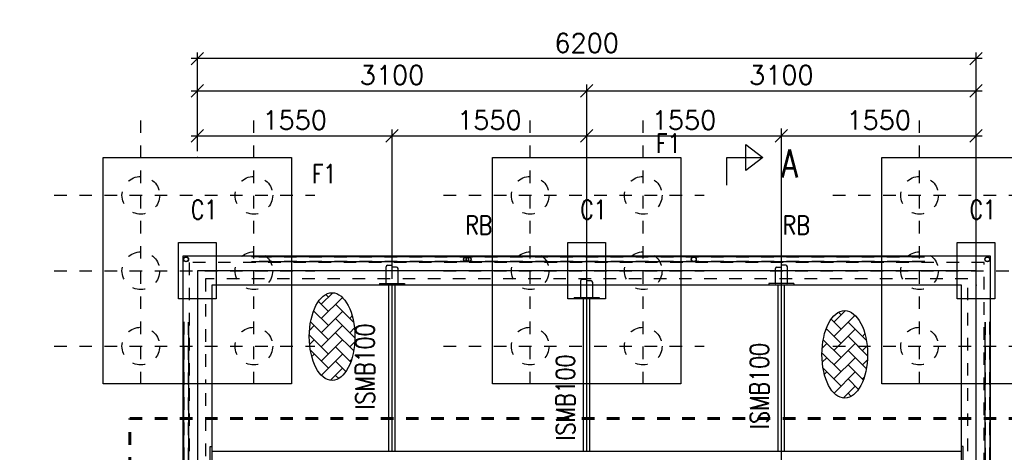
# Model space of a CAD drawing. Header units: inches. Extents: x 727810 to 1461440, y 2714588 to 5435005.
# Tile 141 of 233: x 729523.01 to 729530.85, y 2716081.08 to 2716084.52. Entities that reach past the tile are written whole.
import ezdxf

# ---------------------------------------------------------------- set-up
doc = ezdxf.new("R2010")
doc.units = ezdxf.units.IN
doc.header["$MEASUREMENT"] = 0
doc.linetypes.add('DIVIDEX2', pattern=[2.5, 1, -0.5, 0, -0.5, 0, -0.5])
doc.linetypes.add('HIDDEN', pattern=[0.375, 0.25, -0.125])
doc.layers.add('AM_5', color=3, linetype='Continuous', lineweight=15)
doc.layers.add('AM_8', color=1, linetype='Continuous', lineweight=15)
doc.layers.add('DETAILS', color=7, linetype='Continuous')
doc.layers.add('Inverter Room', color=7, linetype='Continuous')
doc.styles.add('RANJAN', font='romans.shx', dxfattribs={"width": 0.75})
doc.styles.add('ROMANS', font='ROMANS.shx', dxfattribs={"height": 10})
doc.dimstyles.new('ROMANS$0', dxfattribs={"dimscale": 100, "dimtxt": 100, "dimasz": 1, "dimexe": 0.5, "dimexo": 0.5, "dimgap": 0.5, "dimtad": 1, "dimdec": 0, "dimrnd": 5, "dimdsep": 46, "dimtxsty": 'ROMANS', "dimblk": 'OBLIQUE', "dimcen": 1, "dimdle": 0.5, "dimclrd": 6, "dimclre": 6, "dimclrt": 3, "dimadec": 0, "dimazin": 0, "dimtfac": 1, "dimtdec": 0, "dimtix": 1, "dimtmove": 0, "dimatfit": 3, "dimldrblk": 'OBLIQUE', "dimfxl": 1, "dimtolj": 1, "dimtzin": 0, "dimarcsym": 0})
doc.dimstyles.new('ROMANS$7', dxfattribs={"dimscale": 100, "dimtxt": 2.5, "dimasz": 2, "dimexe": 20, "dimexo": 20, "dimgap": 0.5, "dimtad": 1, "dimdec": 0, "dimrnd": 5, "dimzin": 0, "dimdsep": 46, "dimtxsty": 'ROMANS', "dimcen": 0.09, "dimdle": 20, "dimclrd": 256, "dimclre": 256, "dimclrt": 3, "dimadec": 0, "dimazin": 0, "dimtfac": 20, "dimtdec": 0, "dimtix": 1, "dimtmove": 2, "dimatfit": 3, "dimfxl": 1, "dimtolj": 1, "dimtzin": 0, "dimarcsym": 0})

# ---------------------------------------------------------------- blocks, each defined once
blk = doc.blocks.new('_Oblique')
at = {"color": 0, "linetype": 'ByBlock', "lineweight": -2}
blk.add_line((-0.5, -0.5), (0.5, 0.5), dxfattribs=at)
blk = doc.blocks.new('*D83')
at = {"layer": 'Inverter Room', "color": 6, "lineweight": -2, "ltscale": 0.5, "transparency": 16777216}
for p, q in [((2096077.9, -2325715.3), (2096077.9, -2332015.3)), ((2096815.3, -2325765.3), (2096027.9, -2325765.3)), ((2096815.3, -2331965.3), (2096027.9, -2331965.3))]:
    blk.add_line(p, q, dxfattribs=at)
at = {"layer": 'Inverter Room', "color": 0, "ltscale": 0.5, "transparency": 16777216}
for p in [(2096865.3, -2325765.3), (2096077.9, -2331965.3), (2096865.3, -2331965.3)]:
    blk.add_point(p, dxfattribs=at)
at = {"layer": 'Inverter Room', "color": 6, "lineweight": -2, "ltscale": 0.5, "transparency": 16777216, "xscale": 100, "yscale": 100, "zscale": 100}
for p, rotation in [((2096077.9, -2325765.3), 90), ((2096077.9, -2331965.3), 270)]:
    blk.add_blockref('_Oblique', p, dxfattribs=dict(at, rotation=rotation))
at = {"layer": 'Inverter Room', "color": 3, "ltscale": 0.5, "transparency": 16777216, "insert": (2095952.9, -2328865.3), "char_height": 150, "attachment_point": 5, "rotation": 90, "style": 'ROMANS'}
blk.add_mtext('\\A1;6200', dxfattribs=at)
blk = doc.blocks.new('*D85')
at = {"layer": 'AM_5', "color": 6, "lineweight": -2, "transparency": 16777216}
for p, q in [((2096815.3, -2328865.3), (2096283.6, -2328865.3)), ((2096333.6, -2332015.3), (2096333.6, -2328815.3)), ((2096815.3, -2331965.3), (2096283.6, -2331965.3))]:
    blk.add_line(p, q, dxfattribs=at)
at = {"layer": 'Inverter Room', "color": 0, "transparency": 16777216}
for p in [(2096333.6, -2328865.3), (2096865.3, -2328865.3), (2096865.3, -2331965.3)]:
    blk.add_point(p, dxfattribs=at)
at = {"layer": 'AM_5', "color": 6, "lineweight": -2, "transparency": 16777216, "xscale": 100, "yscale": 100, "zscale": 100}
for p, rotation in [((2096333.6, -2328865.3), 90), ((2096333.6, -2331965.3), 270)]:
    blk.add_blockref('_Oblique', p, dxfattribs=dict(at, rotation=rotation))
at = {"layer": 'AM_5', "color": 3, "transparency": 16777216, "insert": (2096208.6, -2330415.3), "char_height": 150, "attachment_point": 5, "rotation": 90, "style": 'ROMANS', "bg_fill": 3, "box_fill_scale": 1.25, "bg_fill_color": 256, "bg_fill_true_color": 13158600, "bg_fill_transparency": 0}
blk.add_mtext('\\A1;3100', dxfattribs=at)
blk = doc.blocks.new('*D73')
at = {"layer": 'AM_5', "color": 6, "lineweight": -2, "transparency": 16777216}
for p, q in [((2096333.6, -2328915.3), (2096333.6, -2325715.3)), ((2096815.3, -2325765.3), (2096283.6, -2325765.3)), ((2096815.3, -2328865.3), (2096283.6, -2328865.3))]:
    blk.add_line(p, q, dxfattribs=at)
at = {"layer": 'Inverter Room', "color": 0, "transparency": 16777216}
for p in [(2096333.6, -2325765.3), (2096865.3, -2325765.3), (2096865.3, -2328865.3)]:
    blk.add_point(p, dxfattribs=at)
at = {"layer": 'AM_5', "color": 6, "lineweight": -2, "transparency": 16777216, "xscale": 100, "yscale": 100, "zscale": 100}
for p, rotation in [((2096333.6, -2325765.3), 90), ((2096333.6, -2328865.3), 270)]:
    blk.add_blockref('_Oblique', p, dxfattribs=dict(at, rotation=rotation))
at = {"layer": 'AM_5', "color": 3, "transparency": 16777216, "insert": (2096208.6, -2327315.3), "char_height": 150, "attachment_point": 5, "rotation": 90, "style": 'ROMANS', "bg_fill": 3, "box_fill_scale": 1.25, "bg_fill_color": 256, "bg_fill_true_color": 13158600, "bg_fill_transparency": 0}
blk.add_mtext('\\A1;3100', dxfattribs=at)
blk = doc.blocks.new('*D87')
at = {"layer": 'DETAILS', "color": 6, "lineweight": -2, "ltscale": 0.5, "transparency": 16777216}
for p, q in [((2096691.9, -2332015.3), (2096691.9, -2330365.3)), ((2097830.3, -2330415.3), (2096641.9, -2330415.3)), ((2096815.3, -2331965.3), (2096641.9, -2331965.3))]:
    blk.add_line(p, q, dxfattribs=at)
at = {"layer": 'Inverter Room', "color": 0, "ltscale": 0.5, "transparency": 16777216}
for p in [(2096691.9, -2330415.3), (2097880.3, -2330415.3), (2096865.3, -2331965.3)]:
    blk.add_point(p, dxfattribs=at)
at = {"layer": 'DETAILS', "color": 6, "lineweight": -2, "ltscale": 0.5, "transparency": 16777216, "xscale": 100, "yscale": 100, "zscale": 100}
for p, rotation in [((2096691.9, -2330415.3), 90), ((2096691.9, -2331965.3), 270)]:
    blk.add_blockref('_Oblique', p, dxfattribs=dict(at, rotation=rotation))
at = {"layer": 'DETAILS', "color": 3, "ltscale": 0.5, "transparency": 16777216, "insert": (2096566.9, -2331190.3), "char_height": 150, "attachment_point": 5, "rotation": 90, "style": 'ROMANS', "bg_fill": 3, "box_fill_scale": 1.25, "bg_fill_color": 256, "bg_fill_true_color": 13158600, "bg_fill_transparency": 0}
blk.add_mtext('\\A1;1550', dxfattribs=at)
blk = doc.blocks.new('*D88')
at = {"layer": 'DETAILS', "color": 6, "lineweight": -2, "ltscale": 0.5, "transparency": 16777216}
for p, q in [((2096691.9, -2327365.3), (2096691.9, -2325715.3)), ((2097830.3, -2325765.3), (2096641.9, -2325765.3)), ((2097830.3, -2327315.3), (2096641.9, -2327315.3))]:
    blk.add_line(p, q, dxfattribs=at)
at = {"layer": 'Inverter Room', "color": 0, "ltscale": 0.5, "transparency": 16777216}
for p in [(2096691.9, -2325765.3), (2097880.3, -2325765.3), (2097880.3, -2327315.3)]:
    blk.add_point(p, dxfattribs=at)
at = {"layer": 'DETAILS', "color": 6, "lineweight": -2, "ltscale": 0.5, "transparency": 16777216, "xscale": 100, "yscale": 100, "zscale": 100}
for p, rotation in [((2096691.9, -2325765.3), 90), ((2096691.9, -2327315.3), 270)]:
    blk.add_blockref('_Oblique', p, dxfattribs=dict(at, rotation=rotation))
at = {"layer": 'DETAILS', "color": 3, "ltscale": 0.5, "transparency": 16777216, "insert": (2096566.9, -2326540.3), "char_height": 150, "attachment_point": 5, "rotation": 90, "style": 'ROMANS', "bg_fill": 3, "box_fill_scale": 1.25, "bg_fill_color": 256, "bg_fill_true_color": 13158600, "bg_fill_transparency": 0}
blk.add_mtext('\\A1;1550', dxfattribs=at)
blk = doc.blocks.new('*D89')
at = {"layer": 'DETAILS', "color": 6, "lineweight": -2, "ltscale": 0.5, "transparency": 16777216}
for p, q in [((2097830.3, -2328865.3), (2096641.9, -2328865.3)), ((2096691.9, -2330465.3), (2096691.9, -2328815.3)), ((2097830.3, -2330415.3), (2096641.9, -2330415.3))]:
    blk.add_line(p, q, dxfattribs=at)
at = {"layer": 'Inverter Room', "color": 0, "ltscale": 0.5, "transparency": 16777216}
for p in [(2096691.9, -2328865.3), (2097880.3, -2328865.3), (2097880.3, -2330415.3)]:
    blk.add_point(p, dxfattribs=at)
at = {"layer": 'DETAILS', "color": 6, "lineweight": -2, "ltscale": 0.5, "transparency": 16777216, "xscale": 100, "yscale": 100, "zscale": 100}
for p, rotation in [((2096691.9, -2328865.3), 90), ((2096691.9, -2330415.3), 270)]:
    blk.add_blockref('_Oblique', p, dxfattribs=dict(at, rotation=rotation))
at = {"layer": 'DETAILS', "color": 3, "ltscale": 0.5, "transparency": 16777216, "insert": (2096566.9, -2329640.3), "char_height": 150, "attachment_point": 5, "rotation": 90, "style": 'ROMANS', "bg_fill": 3, "box_fill_scale": 1.25, "bg_fill_color": 256, "bg_fill_true_color": 13158600, "bg_fill_transparency": 0}
blk.add_mtext('\\A1;1550', dxfattribs=at)
blk = doc.blocks.new('*D90')
at = {"layer": 'DETAILS', "color": 6, "lineweight": -2, "ltscale": 0.5, "transparency": 16777216}
for p, q in [((2096691.9, -2328915.3), (2096691.9, -2327265.3)), ((2097830.3, -2327315.3), (2096641.9, -2327315.3)), ((2097830.3, -2328865.3), (2096641.9, -2328865.3))]:
    blk.add_line(p, q, dxfattribs=at)
at = {"layer": 'Inverter Room', "color": 0, "ltscale": 0.5, "transparency": 16777216}
for p in [(2096691.9, -2327315.3), (2097880.3, -2327315.3), (2097880.3, -2328865.3)]:
    blk.add_point(p, dxfattribs=at)
at = {"layer": 'DETAILS', "color": 6, "lineweight": -2, "ltscale": 0.5, "transparency": 16777216, "xscale": 100, "yscale": 100, "zscale": 100}
for p, rotation in [((2096691.9, -2327315.3), 90), ((2096691.9, -2328865.3), 270)]:
    blk.add_blockref('_Oblique', p, dxfattribs=dict(at, rotation=rotation))
at = {"layer": 'DETAILS', "color": 3, "ltscale": 0.5, "transparency": 16777216, "insert": (2096566.9, -2328090.3), "char_height": 150, "attachment_point": 5, "rotation": 90, "style": 'ROMANS', "bg_fill": 3, "box_fill_scale": 1.25, "bg_fill_color": 256, "bg_fill_true_color": 13158600, "bg_fill_transparency": 0}
blk.add_mtext('\\A1;1550', dxfattribs=at)
blk = doc.blocks.new('bhcbhb')
at = {"layer": 'AM_8', "ltscale": 0.5}
h = blk.add_hatch(dxfattribs=at)
h.set_pattern_fill('AR-HBONE', color=256, scale=20, angle=90, style=0)
h.set_pattern_definition([(135, (-264515.51, -4301173.805), (-113.137085, 2e-14), [240, -80]), (225, (-264572.08, -4301117.24), (-113.137085, 2e-14), [240, -80])])
edge = h.paths.add_edge_path()
edge.add_ellipse((2098431.2, -2326810.7), major_axis=(-348.6, 0), ratio=0.521978, start_angle=191.45916, end_angle=459.29111)
edge.add_ellipse((2098431.2, -2326810.7), major_axis=(-348.6, 0), ratio=0.521978, start_angle=99.29111, end_angle=191.45916)
h = blk.add_hatch(dxfattribs=at)
h.set_pattern_fill('AR-HBONE', color=256, scale=20, angle=90, style=0)
h.set_pattern_definition([(135, (-264657.27, -4305255.49), (-113.137085, 2e-14), [240, -80]), (225, (-264713.84, -4305198.924), (-113.137085, 2e-14), [240, -80])])
edge = h.paths.add_edge_path()
edge.add_ellipse((2098289.4, -2330892.4), major_axis=(-348.6, 0), ratio=0.521978, start_angle=191.45916, end_angle=459.29111)
edge.add_ellipse((2098289.4, -2330892.4), major_axis=(-348.6, 0), ratio=0.521978, start_angle=99.29111, end_angle=191.45916)
at = {"layer": 'DETAILS', "linetype": 'DIVIDEX2', "ltscale": 0.5}
for p, q in [((2097165.3, -2326904.8), (2097165.3, -2324828.8)), ((2098365.3, -2326904.8), (2098365.3, -2324828.8)), ((2097765.3, -2327404.8), (2097765.3, -2325328.8)), ((2098669.2, -2326215.3), (2096567.2, -2326215.3)), ((2097165.3, -2330004.8), (2097165.3, -2327928.8)), ((2097765.3, -2330004.8), (2097765.3, -2327928.8)), ((2098365.3, -2330004.8), (2098365.3, -2327928.8)), ((2098669.2, -2328415.3), (2096567.2, -2328415.3)), ((2098669.2, -2329315.3), (2096567.2, -2329315.3)), ((2097165.3, -2333104.8), (2097165.3, -2331028.8)), ((2097765.3, -2333104.8), (2097765.3, -2331028.8)), ((2098365.3, -2333104.8), (2098365.3, -2331028.8)), ((2098669.2, -2331515.3), (2096567.2, -2331515.3)), ((2098669.2, -2332415.3), (2096567.2, -2332415.3))]:
    blk.add_line(p, q, dxfattribs=at)
at = {"layer": 'DETAILS', "ltscale": 0.5}
for p, q in [((2098174.4, -2325655.3), (2100014.8, -2325655.3)), ((2098174.4, -2325695.3), (2099515.3, -2325695.3)), ((2097654.4, -2326175.3), (2097654.4, -2331535.4)), ((2097694.4, -2326175.3), (2097694.4, -2331535.4)), ((2098174.4, -2332035.4), (2100014.8, -2332035.4)), ((2098174.4, -2332075.4), (2100014.8, -2332075.4))]:
    blk.add_line(p, q, dxfattribs=at)
at = {"layer": 'DETAILS', "linetype": 'HIDDEN', "lineweight": 60, "ltscale": 20}
blk.add_lwpolyline([(2098942.4, -2332504), (2098942.4, -2325454.7), (2100949.6, -2325454.7), (2100949.6, -2332504)], close=True, dxfattribs=at)
at = {"layer": 'DETAILS', "ltscale": 0.5}
for centre in [(2097674.4, -2325675.3), (2097674.4, -2328012.6), (2097674.4, -2329805.4), (2097674.4, -2329825.4), (2097674.4, -2332055.4)]:
    blk.add_circle(centre, 20, dxfattribs=at)
for centre in [(2098431.2, -2326810.7), (2098289.4, -2330892.4)]:
    blk.add_ellipse(centre, major_axis=(-348.6, 0), ratio=0.521978, dxfattribs=at)
at = {"layer": 'Inverter Room', "color": 8, "linetype": 'HIDDEN', "ltscale": 2}
for p, q in [((2098172.8, -2325657.4), (2100006, -2325657.4)), ((2098174.4, -2325693.3), (2099515.3, -2325693.3)), ((2097656.4, -2326175.3), (2097656.4, -2331535.4)), ((2097692.4, -2326173.6), (2097692.4, -2331535.4)), ((2098172.8, -2332073.3), (2100006, -2332073.3)), ((2098174.4, -2332037.4), (2100006.1, -2332037.4))]:
    blk.add_line(p, q, dxfattribs=at)
at = {"layer": 'Inverter Room', "color": 4, "ltscale": 0.5}
for p, q in [((2099165.3, -2325867.8), (2099165.3, -2325879.8)), ((2099202.8, -2325880.3), (2099202.8, -2331850.3)), ((2097868.3, -2327215.3), (2097880.3, -2327215.3)), ((2099202.8, -2327290.3), (2097880.3, -2327290.3)), ((2099202.8, -2327340.3), (2097880.3, -2327340.3)), ((2097868.3, -2327415.3), (2097880.3, -2327415.3)), ((2097978.3, -2328765.3), (2097990.3, -2328765.3)), ((2099202.8, -2328840.3), (2097990.3, -2328840.3)), ((2099202.8, -2328890.3), (2097990.3, -2328890.3)), ((2097978.3, -2328965.3), (2097990.3, -2328965.3)), ((2097868.3, -2330315.3), (2097880.3, -2330315.3)), ((2099202.8, -2330390.3), (2097880.3, -2330390.3)), ((2099202.8, -2330440.3), (2097880.3, -2330440.3)), ((2097868.3, -2330515.3), (2097880.3, -2330515.3)), ((2099165.3, -2331862.8), (2099165.3, -2331850.8))]:
    blk.add_line(p, q, dxfattribs=at)
at = {"layer": 'Inverter Room', "color": 2}
for p, q in [((2097722, -2327278.8), (2097722, -2327312.7)), ((2097865.3, -2327267.6), (2097733.3, -2327267.6)), ((2097868.3, -2327270.6), (2097868.3, -2327360.1)), ((2097737.1, -2327351.8), (2097737.1, -2327313.2)), ((2097865.3, -2327363.1), (2097748.3, -2327363.1)), ((2097722, -2330451.8), (2097722, -2330418)), ((2097737.1, -2330378.8), (2097737.1, -2330417.4)), ((2097865.3, -2330367.6), (2097748.3, -2330367.6)), ((2097868.3, -2330460.1), (2097868.3, -2330370.6)), ((2097865.3, -2330463.1), (2097733.3, -2330463.1))]:
    blk.add_line(p, q, dxfattribs=at)
at = {"layer": 'Inverter Room', "ltscale": 2}
for p, q in [((2099202.8, -2327315.3), (2097880.3, -2327315.3)), ((2099202.8, -2328865.3), (2097990.3, -2328865.3)), ((2099202.8, -2330415.3), (2097880.3, -2330415.3))]:
    blk.add_line(p, q, dxfattribs=at)
at = {"layer": 'Inverter Room'}
for p, q in [((2097832, -2328901.8), (2097832, -2328868)), ((2097847.1, -2328828.8), (2097847.1, -2328867.4)), ((2097975.3, -2328817.6), (2097858.3, -2328817.6)), ((2097978.3, -2328910.1), (2097978.3, -2328820.6)), ((2097975.3, -2328913.1), (2097843.3, -2328913.1))]:
    blk.add_line(p, q, dxfattribs=at)
at = {"layer": 'Inverter Room', "color": 4, "ltscale": 0.5}
for points in [[(2098665.3, -2325015.3), (2098665.3, -2326515.3), (2096865.3, -2326515.3), (2096865.3, -2325015.3)], [(2102380.3, -2332080.3), (2102380.3, -2325650.3), (2097650.3, -2325650.3), (2097650.3, -2332080.3)], [(2102150.3, -2331850.3), (2102150.3, -2325880.3), (2097880.3, -2325880.3), (2097880.3, -2331850.3)], [(2098665.3, -2328115.3), (2098665.3, -2329615.3), (2096865.3, -2329615.3), (2096865.3, -2328115.3)], [(2098665.3, -2331215.3), (2098665.3, -2332715.3), (2096865.3, -2332715.3), (2096865.3, -2331215.3)]]:
    blk.add_lwpolyline(points, close=True, dxfattribs=at)
at = {"layer": 'Inverter Room', "ltscale": 3}
for points in [[(2097990.3, -2325615.3), (2097990.3, -2325915.3), (2097540.3, -2325915.3), (2097540.3, -2325615.3)], [(2097990.3, -2328715.3), (2097990.3, -2329015.3), (2097540.3, -2329015.3), (2097540.3, -2328715.3)], [(2097990.3, -2331815.3), (2097990.3, -2332115.3), (2097540.3, -2332115.3), (2097540.3, -2331815.3)]]:
    blk.add_lwpolyline(points, close=True, dxfattribs=at)
at = {"layer": 'Inverter Room', "color": 8, "linetype": 'HIDDEN', "ltscale": 2}
for points in [[(2099515.3, -2325700.3), (2097700.3, -2325700.3), (2097700.3, -2332030.3), (2102330.3, -2332030.3), (2102330.3, -2325700.3), (2099585.3, -2325700.3)], [(2098740.3, -2331900.3), (2102200.3, -2331900.3), (2102200.3, -2325830.3), (2097830.3, -2325830.3), (2097830.3, -2331900.3), (2098665.3, -2331900.3)]]:
    blk.add_lwpolyline(points, dxfattribs=at)
at = {"layer": 'Inverter Room', "ltscale": 2}
blk.add_lwpolyline([(2102265.3, -2331965.3), (2102265.3, -2325765.3), (2097765.3, -2325765.3), (2097765.3, -2331965.3)], close=True, dxfattribs=at)
at = {"layer": 'Inverter Room', "color": 4, "ltscale": 0.5}
for points in [[(2099365.3, -2325867.8), (2099165.3, -2325867.8)], [(2097868.3, -2327215.3), (2097868.3, -2327415.3)], [(2097978.3, -2328965.3), (2097978.3, -2328765.3)], [(2097868.3, -2330515.3), (2097868.3, -2330315.3)], [(2099365.3, -2331862.8), (2099165.3, -2331862.8)]]:
    blk.add_lwpolyline(points, dxfattribs=at)
at = {"layer": 'Inverter Room', "color": 8, "linetype": 'HIDDEN', "ltscale": 2}
for centre, radius in [((2097674.4, -2325675.3), 18), ((2097165.3, -2326215.3), 150), ((2097765.3, -2326215.3), 150), ((2098365.3, -2326215.3), 150), ((2097674.4, -2328012.6), 18), ((2097165.3, -2328415.3), 150), ((2097765.3, -2328415.3), 150), ((2098365.3, -2328415.3), 150), ((2097165.3, -2329315.3), 150), ((2097765.3, -2329315.3), 150), ((2098365.3, -2329315.3), 150), ((2097674.4, -2329805.4), 18), ((2097674.4, -2329825.4), 18), ((2097165.3, -2331515.3), 150), ((2097765.3, -2331515.3), 150), ((2098365.3, -2331515.3), 150), ((2097674.4, -2332055.4), 18), ((2097165.3, -2332415.3), 150), ((2097765.3, -2332415.3), 150), ((2098365.3, -2332415.3), 150)]:
    blk.add_circle(centre, radius, dxfattribs=at)
at = {"layer": 'Inverter Room', "color": 2}
for centre, radius, start, end in [((2097733.3, -2327278.8), 11.2, 90, 180), ((2097865.3, -2327270.6), 3, 0, 90), ((2097748.3, -2327351.8), 11.2, 180, 270), ((2097865.3, -2327360.1), 3, 270, 0), ((2097748.3, -2330378.8), 11.2, 90, 180), ((2097865.3, -2330370.6), 3, 0, 90), ((2097733.3, -2330451.8), 11.2, 180, 270), ((2097865.3, -2330460.1), 3, 270, 0)]:
    blk.add_arc(centre, radius, start, end, dxfattribs=at)
at = {"layer": 'Inverter Room'}
for centre, radius, start, end in [((2097858.3, -2328828.8), 11.2, 90, 180), ((2097975.3, -2328820.6), 3, 0, 90), ((2097843.3, -2328901.8), 11.2, 180, 270), ((2097975.3, -2328910.1), 3, 270, 0)]:
    blk.add_arc(centre, radius, start, end, dxfattribs=at)
at = {"layer": 'DETAILS', "color": 3, "style": 'ROMANS', "width": 0.8}
for s, rotation, p in [('RB', 90, (2097478.1, -2327305.9)), ('ISMB100', 180, (2099024.7, -2327414.8)), ('ISMB100', 180, (2099116.2, -2328959.6)), ('RB', 90, (2097478.1, -2329833.5)), ('ISMB100', 180, (2098869.3, -2330555.3))]:
    blk.add_text(s, height=150, rotation=rotation, dxfattribs=at).set_placement(p)
at = {"layer": 'Inverter Room', "color": 3, "linetype": 'Continuous', "style": 'ROMANS', "width": 0.8}
for s, p in [('C1', (2097355, -2325817.8)), ('F1', (2096826.4, -2328313.7)), ('C1', (2097355, -2328917.8)), ('F1', (2097070, -2331054.3)), ('C1', (2097355, -2332017.8))]:
    blk.add_text(s, height=150, rotation=90, dxfattribs=at).set_placement(p)
at = {"layer": 'Inverter Room', "ltscale": 0.5}
dim = blk.add_linear_dim(base=(2096077.9, -2331965.3), p1=(2096865.3, -2325765.3), p2=(2096865.3, -2331965.3), angle=90, dimstyle='ROMANS$0', override={"dimtxt": 150, "dimfxl": 0.75, "dimarcsym": 1}, dxfattribs=at)
dim.commit()
dim.dimension.update_dxf_attribs({"geometry": '*D83', "text_midpoint": (2095952.9, -2328865.3)})
at = {"layer": 'AM_5'}
dim = blk.add_linear_dim(base=(2096333.6, -2328865.3), p1=(2096865.3, -2331965.3), p2=(2096865.3, -2328865.3), angle=90, dimstyle='ROMANS$0', override={"dimtxt": 150, "dimtfill": 1, "dimarcsym": 1}, dxfattribs=at)
dim.commit()
dim.dimension.update_dxf_attribs({"geometry": '*D85', "text_midpoint": (2096208.6, -2330415.3)})
dim = blk.add_linear_dim(base=(2096333.6, -2325765.3), p1=(2096865.3, -2328865.3), p2=(2096865.3, -2325765.3), angle=90, dimstyle='ROMANS$0', override={"dimtxt": 150, "dimtfill": 1, "dimarcsym": 1}, dxfattribs=at)
dim.commit()
dim.dimension.update_dxf_attribs({"geometry": '*D73', "text_midpoint": (2096208.6, -2327315.3)})
at = {"layer": 'DETAILS', "ltscale": 0.5}
dim = blk.add_linear_dim(base=(2096691.9, -2330415.3), p1=(2096865.3, -2331965.3), p2=(2097880.3, -2330415.3), angle=90, dimstyle='ROMANS$0', override={"dimtxt": 150, "dimtfill": 1, "dimarcsym": 1}, dxfattribs=at)
dim.commit()
dim.dimension.update_dxf_attribs({"geometry": '*D87', "text_midpoint": (2096566.9, -2331190.3)})
at = {"layer": 'Inverter Room', "ltscale": 2}
for p, q in [((2103247.8, -2327315.3), (2096632.7, -2327315.3)), ((2099202.8, -2328865.3), (2096632.7, -2328865.3))]:
    blk.add_line(p, q, dxfattribs=at)
at = {"layer": 'Inverter Room', "color": 4, "linetype": 'Continuous'}
blk.add_lwpolyline([(2097083.7, -2327749), (2096863.7, -2327749), (2096863.7, -2327463.6), (2096969.2, -2327597.4), (2096761.4, -2327597.4), (2096863.7, -2327463.6)], dxfattribs=at)
at = {"layer": 'Inverter Room', "color": 2, "linetype": 'Continuous', "ltscale": 0.6, "style": 'RANJAN', "width": 0.75}
blk.add_text('A', height=225, rotation=90, dxfattribs=at).set_placement((2097024.7, -2327315.5))
at = {"layer": 'DETAILS', "ltscale": 0.5}
for base, p1, p2, picture, middle in [((2096691.9, -2325765.3), (2097880.3, -2327315.3), (2097880.3, -2325765.3), '*D88', (2096566.9, -2326540.3)), ((2096691.9, -2328865.3), (2097880.3, -2330415.3), (2097880.3, -2328865.3), '*D89', (2096566.9, -2329640.3))]:
    dim = blk.add_linear_dim(base=base, p1=p1, p2=p2, angle=90, dimstyle='ROMANS$0', override={"dimtxt": 150, "dimtfill": 1, "dimarcsym": 1}, dxfattribs=at)
    dim.commit()
    dim.dimension.update_dxf_attribs({"geometry": picture, "text_midpoint": middle})
dim = blk.add_linear_dim(base=(2096691.9, -2327315.3), p1=(2097880.3, -2328865.3), p2=(2097880.3, -2327315.3), angle=90, dimstyle='ROMANS$0', override={"dimtxt": 150, "dimtfill": 1, "dimarcsym": 1}, dxfattribs=at)
dim.commit()
dim.dimension.update_dxf_attribs({"geometry": '*D90', "text_midpoint": (2096566.9, -2328090.3)})

msp = doc.modelspace()

# ---------------------------------------------------------------- block references
at = {"layer": 'DETAILS', "xscale": 0.000999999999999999, "yscale": 0.000999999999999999, "zscale": 0.000999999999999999, "rotation": 270}
msp.add_blockref('bhcbhb', (731856.38876, 2718180.2881, 0.43898), dxfattribs=at)

# ---------------------------------------------------------------- next in the draw order: leaders
at = {"layer": 'Inverter Room', "ltscale": 0.5}
msp.add_leader([(729539.02341, 2716090.92276, 0.43898), (729538.78269, 2716089.93977, 0.43898), (729538.21609, 2716089.94742, 0.43898)], dimstyle='ROMANS$7', override={"dimtxt": 150, "dimgap": 0.5, "dimtad": 0, "dimtfill": 1, "dimarcsym": 1}, dxfattribs=at)

doc.saveas('drawing.dxf')
